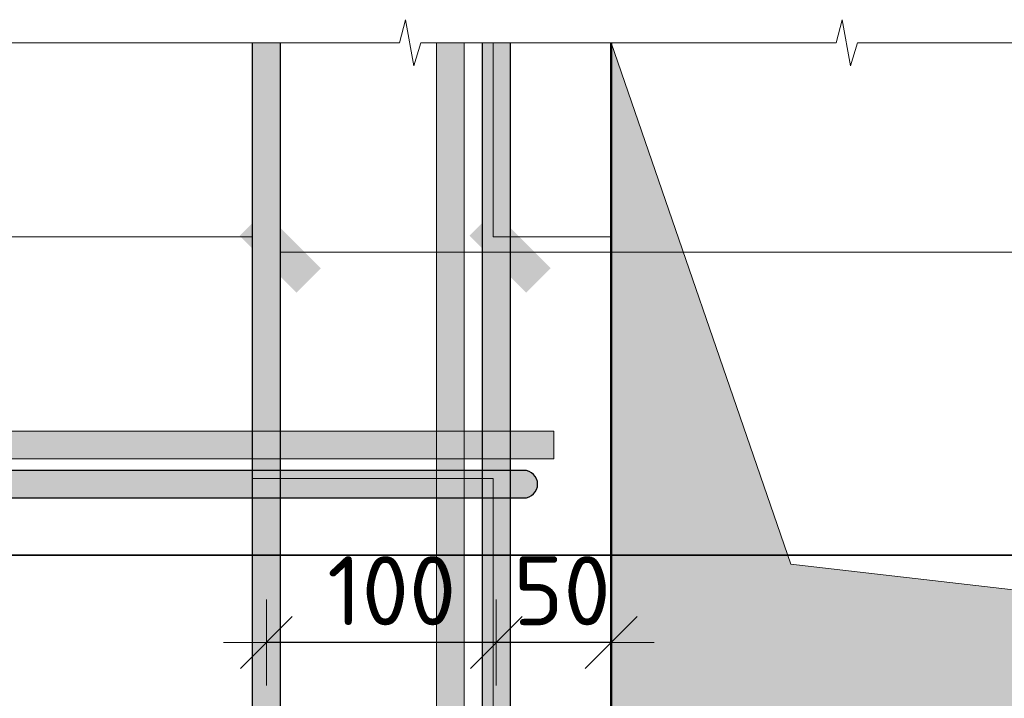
# Model space of a CAD drawing. Header units: metres. Extents: x -38 to 99, y -15 to 21.
# Tile 73 of 88: x 73.924 to 74.352, y 8.409 to 8.705. Entities that reach past the tile are written whole.
import ezdxf

# ---------------------------------------------------------------- set-up
doc = ezdxf.new("R2010")
doc.units = ezdxf.units.M
doc.header["$PDMODE"] = 65
doc.layers.add('XR$3$_3898', color=7, linetype='Continuous')
doc.layers.add('XR$5$_3898', color=7, linetype='Continuous')
doc.layers.add('XR$3$Размерная линия_ общее', color=7, linetype='Continuous', lineweight=13)
doc.layers.add('XR$5$Размерная линия_ общее', color=7, linetype='Continuous', lineweight=13)
doc.styles.add('ISOCPEUR', font='txt')
doc.dimstyles.new('DIMSTYLE_19', dxfattribs={"dimtxt": 0.03, "dimasz": 0.0375, "dimexe": 0, "dimexo": 1e-06, "dimgap": 0.015, "dimtad": 2, "dimdec": 0, "dimlfac": 1000, "dimrnd": 1, "dimzin": 12, "dimdsep": 46, "dimtxsty": 'ISOCPEUR', "dimblk1": 'ALL_ML_STRICH', "dimblk2": 'ALL_ML_STRICH', "dimsah": 1, "dimcen": 0, "dimse1": 1, "dimse2": 1, "dimclrd": 7, "dimclre": 256, "dimclrt": 7, "dimadec": 0, "dimazin": 0, "dimtfac": 1, "dimtdec": 0, "dimtix": 1, "dimtmove": 2, "dimatfit": 3, "dimfxl": 0, "dimtvp": 1.2, "dimtzin": 0, "dimlwd": 0, "dimlwe": -3, "dimarcsym": 0})
doc.dimstyles.new('DIMSTYLE_20', dxfattribs={"dimtxt": 0.03, "dimasz": 0.0375, "dimexe": 0, "dimexo": 1e-06, "dimgap": 0.015, "dimtad": 2, "dimdec": 0, "dimlfac": 1000, "dimrnd": 1, "dimzin": 12, "dimdsep": 46, "dimtxsty": 'ISOCPEUR', "dimblk1": 'ALL_ML_STRICH', "dimblk2": 'ALL_ML_STRICH', "dimsah": 1, "dimcen": 0, "dimse1": 1, "dimse2": 1, "dimclrd": 7, "dimclre": 256, "dimclrt": 7, "dimadec": 0, "dimazin": 0, "dimtfac": 1, "dimtdec": 0, "dimtix": 1, "dimtmove": 2, "dimatfit": 3, "dimfxl": 0, "dimtzin": 0, "dimlwd": 0, "dimlwe": -3, "dimarcsym": 0})
pattern_1 = [(0, (0.21, 0.21), (0.105, 0.105), [0.105, -0.105]), (90, (0.21, 0.21), (-0.105, 0.105), [0.105, -0.105])]

# ---------------------------------------------------------------- blocks, each defined once
blk = doc.blocks.new('СЛОЖНЫЙ_ОБЪЕКТ_12')
at = {"linetype": 'Continuous', "lineweight": 13, "transparency": 33554687}
blk.add_hatch(color=7, dxfattribs=at).paths.add_polyline_path([(74.11738, 8.0346), (74.11738, 8.6946), (74.10538, 8.6946), (74.10538, 8.0346)])
at = {"color": 7, "linetype": 'Continuous', "lineweight": 13, "transparency": 33554687}
blk.add_lwpolyline([(74.11738, 8.0346), (74.11738, 8.6946), (74.10538, 8.6946), (74.10538, 8.0346), (74.11738, 8.0346)], close=True, dxfattribs=at)
blk = doc.blocks.new('ЭЛЕМЕНТ_УЗОРА_6')
at = {"color": 7, "linetype": 'Continuous', "lineweight": 13, "transparency": 33554687}
for points in [[(73.80638, 8.6946), (73.89929, 8.6946), (73.90195, 8.7046), (73.90556, 8.6846), (73.9086, 8.6946), (73.99638, 8.6946)], [(73.99638, 8.6946), (74.08929, 8.6946), (74.09195, 8.7046), (74.09556, 8.6846), (74.0986, 8.6946), (74.18638, 8.6946)], [(74.18638, 8.6946), (74.27929, 8.6946), (74.28195, 8.7046), (74.28556, 8.6846), (74.2886, 8.6946), (74.37638, 8.6946)]]:
    blk.add_lwpolyline(points, dxfattribs=at)
blk = doc.blocks.new('СЛОЖНЫЙ_ОБЪЕКТ_17')
at = {"linetype": 'Continuous', "lineweight": 25, "true_color": 0x5f5f5f, "transparency": 33554687}
blk.add_hatch(color=251, dxfattribs=at).paths.add_polyline_path([(74.12538, 8.0646), (74.12538, 8.6946), (74.13738, 8.6946), (74.13738, 8.0646)], flags=16)
at = {"color": 7, "linetype": 'Continuous', "lineweight": 25, "transparency": 33554687}
blk.add_line((74.12538, 8.0646), (74.12538, 8.6946), dxfattribs=at)
blk.add_lwpolyline([(74.13738, 8.6946), (74.13738, 8.0646), (74.12538, 8.0646)], dxfattribs=at)
blk = doc.blocks.new('СЛОЖНЫЙ_ОБЪЕКТ_18')
at = {"linetype": 'Continuous', "lineweight": 13, "true_color": 0xc5c5c5, "transparency": 33554687}
for points in [[(73.84038, 8.4966), (73.84038, 8.5086), (73.83838, 8.5086), (73.83838, 8.4966)], [(74.14582, 8.49712), (74.14691, 8.49775), (74.14784, 8.49858), (74.14858, 8.4996), (74.14909, 8.50075), (74.14935, 8.50197), (74.14935, 8.50323), (74.14909, 8.50445), (74.14858, 8.5056), (74.14784, 8.50661), (74.14691, 8.50745), (74.14582, 8.50808), (74.14463, 8.50847), (74.14338, 8.5086), (73.84038, 8.5086), (73.84038, 8.4966), (74.14338, 8.4966), (74.14463, 8.49673)]]:
    blk.add_hatch(color=9, dxfattribs=at).paths.add_polyline_path(points)
at = {"color": 7, "linetype": 'Continuous', "lineweight": 13, "transparency": 33554687}
blk.add_lwpolyline([(73.84038, 8.4966), (73.84038, 8.5086), (73.83838, 8.5086), (73.83838, 8.4966), (73.84038, 8.4966)], close=True, dxfattribs=at)
at = {"color": 7, "linetype": 'Continuous', "lineweight": 25, "transparency": 33554687}
blk.add_lwpolyline([(74.14338, 8.5086), (73.84038, 8.5086), (73.84038, 8.4966), (74.14338, 8.4966)], dxfattribs=at)
blk.add_arc((74.14338, 8.5026), 0.006, 270, 90, dxfattribs=at)
blk = doc.blocks.new('СЛОЖНЫЙ_ОБЪЕКТ_19')
at = {"linetype": 'Continuous', "lineweight": 13, "transparency": 33554687}
blk.add_hatch(color=7, dxfattribs=at).paths.add_polyline_path([(73.80638, 8.5256), (74.15638, 8.5256), (74.15638, 8.5136), (73.80638, 8.5136)], flags=16)
at = {"color": 7, "linetype": 'Continuous', "lineweight": 13, "transparency": 33554687}
blk.add_lwpolyline([(73.80638, 8.5256), (74.15638, 8.5256), (74.15638, 8.5136), (73.80638, 8.5136), (73.80638, 8.5256)], close=True, dxfattribs=at)
blk = doc.blocks.new('СЛОЖНЫЙ_ОБЪЕКТ_26')
at = {"linetype": 'Continuous', "lineweight": 25, "true_color": 0x5f5f5f, "transparency": 33554687}
blk.add_hatch(color=251, dxfattribs=at).paths.add_polyline_path([(74.02538, 8.0646), (74.02538, 8.6946), (74.03738, 8.6946), (74.03738, 8.0646)], flags=16)
at = {"color": 7, "linetype": 'Continuous', "lineweight": 25, "transparency": 33554687}
blk.add_line((74.02538, 8.0646), (74.02538, 8.6946), dxfattribs=at)
blk.add_lwpolyline([(74.03738, 8.6946), (74.03738, 8.0646), (74.02538, 8.0646)], dxfattribs=at)
blk = doc.blocks.new('ALL_ML_STRICH')
at = {"color": 0, "linetype": 'ByBlock', "lineweight": -2}
for p, q in [((0, -0.5), (0, 0.5)), ((-0.3, -0.3), (0.3, 0.3)), ((-1, 0), (0.5, 0))]:
    blk.add_line(p, q, dxfattribs=at)
blk = doc.blocks.new('*D133')
at = {"layer": 'DEFPOINTS', "color": 7, "linetype": 'Continuous', "lineweight": 13, "transparency": 33554687}
for p in [(74.13138, 8.47059), (74.18138, 8.47286), (74.18138, 8.43375)]:
    blk.add_point(p, dxfattribs=at)
at = {"layer": 'XR$3$Размерная линия_ общее', "color": 7, "linetype": 'Continuous', "lineweight": -2, "transparency": 33554687}
blk.add_line((74.18138, 8.43375), (74.13138, 8.43375), dxfattribs=at)
at = {"layer": 'XR$3$Размерная линия_ общее', "color": 7, "linetype": 'Continuous', "lineweight": 13, "transparency": 33554687, "xscale": 0.0375, "yscale": 0.0375, "zscale": 0.0375}
for p, rotation in [((74.13138, 8.43375), 180), ((74.18138, 8.43375), 360)]:
    blk.add_blockref('ALL_ML_STRICH', p, dxfattribs=dict(at, rotation=rotation))
at = {"layer": 'XR$3$Размерная линия_ общее', "color": 7, "linetype": 'Continuous', "lineweight": 13, "transparency": 33554687, "insert": (74.16, 8.45625), "char_height": 0.03, "width": 0.06, "attachment_point": 5, "style": 'ISOCPEUR'}
blk.add_mtext('\\A1;{50}', dxfattribs=at)
blk = doc.blocks.new('*D134')
at = {"layer": 'DEFPOINTS', "color": 7, "linetype": 'Continuous', "lineweight": 13, "transparency": 33554687}
for p in [(74.13138, 8.47059), (74.03138, 8.4695), (74.13138, 8.43375)]:
    blk.add_point(p, dxfattribs=at)
at = {"layer": 'XR$3$Размерная линия_ общее', "color": 7, "linetype": 'Continuous', "lineweight": -2, "transparency": 33554687}
blk.add_line((74.13138, 8.43375), (74.03138, 8.43375), dxfattribs=at)
at = {"layer": 'XR$3$Размерная линия_ общее', "color": 7, "linetype": 'Continuous', "lineweight": 13, "transparency": 33554687, "xscale": 0.0375, "yscale": 0.0375, "zscale": 0.0375}
for p, rotation in [((74.03138, 8.43375), 180), ((74.13138, 8.43375), 360)]:
    blk.add_blockref('ALL_ML_STRICH', p, dxfattribs=dict(at, rotation=rotation))
at = {"layer": 'XR$3$Размерная линия_ общее', "color": 7, "linetype": 'Continuous', "lineweight": 13, "transparency": 33554687, "insert": (74.08588, 8.45625), "char_height": 0.03, "width": 0.09, "attachment_point": 5, "style": 'ISOCPEUR'}
blk.add_mtext('\\A1;{100}', dxfattribs=at)
blk = doc.blocks.new('СЛОЖНЫЙ_ОБЪЕКТ_40')
at = {"linetype": 'Continuous', "lineweight": 13, "transparency": 33554687}
blk.add_hatch(color=7, dxfattribs=at).paths.add_polyline_path([(74.11738, 8.0346), (74.11738, 8.6946), (74.10538, 8.6946), (74.10538, 8.0346)])
at = {"color": 7, "linetype": 'Continuous', "lineweight": 13, "transparency": 33554687}
blk.add_lwpolyline([(74.11738, 8.0346), (74.11738, 8.6946), (74.10538, 8.6946), (74.10538, 8.0346), (74.11738, 8.0346)], close=True, dxfattribs=at)
blk = doc.blocks.new('ЭЛЕМЕНТ_УЗОРА_13')
at = {"color": 7, "linetype": 'Continuous', "lineweight": 13, "transparency": 33554687}
for points in [[(73.80638, 8.6946), (73.89929, 8.6946), (73.90195, 8.7046), (73.90556, 8.6846), (73.9086, 8.6946), (73.99638, 8.6946)], [(73.99638, 8.6946), (74.08929, 8.6946), (74.09195, 8.7046), (74.09556, 8.6846), (74.0986, 8.6946), (74.18638, 8.6946)], [(74.18638, 8.6946), (74.27929, 8.6946), (74.28195, 8.7046), (74.28556, 8.6846), (74.2886, 8.6946), (74.37638, 8.6946)]]:
    blk.add_lwpolyline(points, dxfattribs=at)
blk = doc.blocks.new('СЛОЖНЫЙ_ОБЪЕКТ_45')
at = {"linetype": 'Continuous', "lineweight": 25, "true_color": 0x5f5f5f, "transparency": 33554687}
blk.add_hatch(color=251, dxfattribs=at).paths.add_polyline_path([(74.12538, 8.0646), (74.12538, 8.6946), (74.13738, 8.6946), (74.13738, 8.0646)], flags=16)
at = {"color": 7, "linetype": 'Continuous', "lineweight": 25, "transparency": 33554687}
blk.add_line((74.12538, 8.0646), (74.12538, 8.6946), dxfattribs=at)
blk.add_lwpolyline([(74.13738, 8.6946), (74.13738, 8.0646), (74.12538, 8.0646)], dxfattribs=at)
blk = doc.blocks.new('СЛОЖНЫЙ_ОБЪЕКТ_46')
at = {"linetype": 'Continuous', "lineweight": 13, "true_color": 0xc5c5c5, "transparency": 33554687}
for points in [[(73.84038, 8.4966), (73.84038, 8.5086), (73.83838, 8.5086), (73.83838, 8.4966)], [(74.14582, 8.49712), (74.14691, 8.49775), (74.14784, 8.49858), (74.14858, 8.4996), (74.14909, 8.50075), (74.14935, 8.50197), (74.14935, 8.50323), (74.14909, 8.50445), (74.14858, 8.5056), (74.14784, 8.50661), (74.14691, 8.50745), (74.14582, 8.50808), (74.14463, 8.50847), (74.14338, 8.5086), (73.84038, 8.5086), (73.84038, 8.4966), (74.14338, 8.4966), (74.14463, 8.49673)]]:
    blk.add_hatch(color=9, dxfattribs=at).paths.add_polyline_path(points)
at = {"color": 7, "linetype": 'Continuous', "lineweight": 13, "transparency": 33554687}
blk.add_lwpolyline([(73.84038, 8.4966), (73.84038, 8.5086), (73.83838, 8.5086), (73.83838, 8.4966), (73.84038, 8.4966)], close=True, dxfattribs=at)
at = {"color": 7, "linetype": 'Continuous', "lineweight": 25, "transparency": 33554687}
blk.add_lwpolyline([(74.14338, 8.5086), (73.84038, 8.5086), (73.84038, 8.4966), (74.14338, 8.4966)], dxfattribs=at)
blk.add_arc((74.14338, 8.5026), 0.006, 270, 90, dxfattribs=at)
blk = doc.blocks.new('СЛОЖНЫЙ_ОБЪЕКТ_47')
at = {"linetype": 'Continuous', "lineweight": 13, "transparency": 33554687}
blk.add_hatch(color=7, dxfattribs=at).paths.add_polyline_path([(73.80638, 8.5256), (74.15638, 8.5256), (74.15638, 8.5136), (73.80638, 8.5136)], flags=16)
at = {"color": 7, "linetype": 'Continuous', "lineweight": 13, "transparency": 33554687}
blk.add_lwpolyline([(73.80638, 8.5256), (74.15638, 8.5256), (74.15638, 8.5136), (73.80638, 8.5136), (73.80638, 8.5256)], close=True, dxfattribs=at)
blk = doc.blocks.new('СЛОЖНЫЙ_ОБЪЕКТ_54')
at = {"linetype": 'Continuous', "lineweight": 25, "true_color": 0x5f5f5f, "transparency": 33554687}
blk.add_hatch(color=251, dxfattribs=at).paths.add_polyline_path([(74.02538, 8.0646), (74.02538, 8.6946), (74.03738, 8.6946), (74.03738, 8.0646)], flags=16)
at = {"color": 7, "linetype": 'Continuous', "lineweight": 25, "transparency": 33554687}
blk.add_line((74.02538, 8.0646), (74.02538, 8.6946), dxfattribs=at)
blk.add_lwpolyline([(74.03738, 8.6946), (74.03738, 8.0646), (74.02538, 8.0646)], dxfattribs=at)
blk = doc.blocks.new('*D324')
at = {"layer": 'DEFPOINTS', "color": 7, "linetype": 'Continuous', "lineweight": 13, "transparency": 33554687}
for p in [(74.13138, 8.47059), (74.18138, 8.47286), (74.18138, 8.43375)]:
    blk.add_point(p, dxfattribs=at)
at = {"layer": 'XR$5$Размерная линия_ общее', "color": 7, "linetype": 'Continuous', "lineweight": -2, "transparency": 33554687}
blk.add_line((74.18138, 8.43375), (74.13138, 8.43375), dxfattribs=at)
at = {"layer": 'XR$5$Размерная линия_ общее', "color": 7, "linetype": 'Continuous', "lineweight": 13, "transparency": 33554687, "xscale": 0.0375, "yscale": 0.0375, "zscale": 0.0375}
for p, rotation in [((74.13138, 8.43375), 180), ((74.18138, 8.43375), 360)]:
    blk.add_blockref('ALL_ML_STRICH', p, dxfattribs=dict(at, rotation=rotation))
at = {"layer": 'XR$5$Размерная линия_ общее', "color": 7, "linetype": 'Continuous', "lineweight": 13, "transparency": 33554687, "insert": (74.16, 8.45625), "char_height": 0.03, "width": 0.06, "attachment_point": 5, "style": 'ISOCPEUR'}
blk.add_mtext('\\A1;{50}', dxfattribs=at)
blk = doc.blocks.new('*D325')
at = {"layer": 'DEFPOINTS', "color": 7, "linetype": 'Continuous', "lineweight": 13, "transparency": 33554687}
for p in [(74.13138, 8.47059), (74.03138, 8.4695), (74.13138, 8.43375)]:
    blk.add_point(p, dxfattribs=at)
at = {"layer": 'XR$5$Размерная линия_ общее', "color": 7, "linetype": 'Continuous', "lineweight": -2, "transparency": 33554687}
blk.add_line((74.13138, 8.43375), (74.03138, 8.43375), dxfattribs=at)
at = {"layer": 'XR$5$Размерная линия_ общее', "color": 7, "linetype": 'Continuous', "lineweight": 13, "transparency": 33554687, "xscale": 0.0375, "yscale": 0.0375, "zscale": 0.0375}
for p, rotation in [((74.03138, 8.43375), 180), ((74.13138, 8.43375), 360)]:
    blk.add_blockref('ALL_ML_STRICH', p, dxfattribs=dict(at, rotation=rotation))
at = {"layer": 'XR$5$Размерная линия_ общее', "color": 7, "linetype": 'Continuous', "lineweight": 13, "transparency": 33554687, "insert": (74.08588, 8.45625), "char_height": 0.03, "width": 0.09, "attachment_point": 5, "style": 'ISOCPEUR'}
blk.add_mtext('\\A1;{100}', dxfattribs=at)

msp = doc.modelspace()

# ---------------------------------------------------------------- hatches: boundary and pattern name
at = {"linetype": 'Continuous', "lineweight": 13, "transparency": 33554687}
h = msp.add_hatch(dxfattribs=at)
h.set_pattern_fill('____', scale=0.105, style=0, pattern_type=2)
h.set_pattern_definition(pattern_1)
h.paths.add_polyline_path([(73.80638, 8.6946), (73.80638, 8.0346), (74.75638, 8.0346), (74.75638, 8.3896), (74.18138, 8.3896), (74.18138, 8.6946)], flags=0)
h = msp.add_hatch(dxfattribs=at)
h.set_pattern_fill('____', scale=0.105, style=0, pattern_type=2)
h.set_pattern_definition(pattern_1)
h.paths.add_polyline_path([(73.80638, 8.6946), (73.80638, 8.0346), (74.75638, 8.0346), (74.75638, 8.3896), (74.18138, 8.3896), (74.18138, 8.6946)], flags=0)
at = {"linetype": 'Continuous', "lineweight": 13, "true_color": 0x696969, "transparency": 33554687}
msp.add_hatch(color=251, dxfattribs=at).paths.add_polyline_path([(74.75638, 8.4106), (74.25957, 8.46779), (74.18138, 8.6946), (74.18138, 8.3896), (74.75638, 8.3896)])
msp.add_hatch(color=251, dxfattribs=at).paths.add_polyline_path([(74.75638, 8.4106), (74.25957, 8.46779), (74.18138, 8.6946), (74.18138, 8.3896), (74.75638, 8.3896)])
at = {"linetype": 'Continuous', "lineweight": 25, "true_color": 0x000000, "transparency": 33554687}
for points in [[(74.05506, 8.5965), (74.03031, 8.62125), (74.0197, 8.61064), (74.04445, 8.58589)], [(74.05506, 8.5965), (74.03031, 8.62125), (74.0197, 8.61064), (74.04445, 8.58589)], [(74.15506, 8.5965), (74.13031, 8.62125), (74.1197, 8.61064), (74.14445, 8.58589)], [(74.15506, 8.5965), (74.13031, 8.62125), (74.1197, 8.61064), (74.14445, 8.58589)]]:
    msp.add_hatch(color=18, dxfattribs=at).paths.add_polyline_path(points)

# ---------------------------------------------------------------- linework, layer by layer
at = {"color": 7, "linetype": 'Continuous', "lineweight": 13, "transparency": 33554687}
for p, q in [((74.03738, 8.60357), (75.04771, 8.60357)), ((74.03738, 8.60357), (75.04771, 8.60357)), ((86.41979, 8.47171), (67.91979, 8.47171))]:
    msp.add_line(p, q, dxfattribs=at)
at = {"color": 7, "linetype": 'Continuous', "lineweight": 35, "transparency": 33554687}
msp.add_line((67.91979, 8.47171), (86.41979, 8.47171), dxfattribs=at)
at = {"color": 7, "linetype": 'Continuous', "lineweight": 13, "transparency": 33554687}
msp.add_lwpolyline([(74.75638, 8.4106), (74.25957, 8.46779), (74.18138, 8.6946)], dxfattribs=at)
msp.add_lwpolyline([(74.75638, 8.4106), (74.25957, 8.46779), (74.18138, 8.6946)], dxfattribs=at)
at = {"layer": 'XR$3$_3898', "color": 7, "linetype": 'Continuous', "lineweight": 50, "transparency": 33554687}
msp.add_lwpolyline([(74.75638, 8.3896), (74.18138, 8.3896), (74.18138, 8.6946)], dxfattribs=at)
at = {"layer": 'XR$5$_3898', "color": 7, "linetype": 'Continuous', "lineweight": 50, "transparency": 33554687}
msp.add_lwpolyline([(74.75638, 8.3896), (74.18138, 8.3896), (74.18138, 8.6946)], dxfattribs=at)

# ---------------------------------------------------------------- block references
at = {"color": 7, "linetype": 'Continuous', "lineweight": 13, "transparency": 33554687}
for name in ['ЭЛЕМЕНТ_УЗОРА_6', 'ЭЛЕМЕНТ_УЗОРА_13', 'СЛОЖНЫЙ_ОБЪЕКТ_12', 'СЛОЖНЫЙ_ОБЪЕКТ_40', 'СЛОЖНЫЙ_ОБЪЕКТ_19', 'СЛОЖНЫЙ_ОБЪЕКТ_47', 'СЛОЖНЫЙ_ОБЪЕКТ_18', 'СЛОЖНЫЙ_ОБЪЕКТ_46']:
    msp.add_blockref(name, (0, 0), dxfattribs=at)
at = {"color": 7, "linetype": 'Continuous', "lineweight": 25, "transparency": 33554687}
for name in ['СЛОЖНЫЙ_ОБЪЕКТ_26', 'СЛОЖНЫЙ_ОБЪЕКТ_54', 'СЛОЖНЫЙ_ОБЪЕКТ_17', 'СЛОЖНЫЙ_ОБЪЕКТ_45']:
    msp.add_blockref(name, (0, 0), dxfattribs=at)

# ---------------------------------------------------------------- dimensions: what is measured, and where the dimension line sits
at = {"layer": 'XR$3$Размерная линия_ общее', "color": 7, "linetype": 'Continuous', "lineweight": 13, "transparency": 33554687}
for base, p1, p2, dimstyle, picture, middle in [((74.03138, 8.43375), (74.13138, 8.47059), (74.03138, 8.4695), 'DIMSTYLE_20', '*D134', (74.08588, 8.45625)), ((74.13138, 8.43375), (74.18138, 8.47286), (74.13138, 8.47059), 'DIMSTYLE_19', '*D133', (74.16, 8.45625))]:
    dim = msp.add_linear_dim(base=base, p1=p1, p2=p2, angle=180, dimstyle=dimstyle, override={"dimpost": '<>', "dimclrd": 7, "dimclre": 253, "dimclrt": 7, "dimlwd": 0, "dimlwe": 65533}, dxfattribs=at)
    dim.commit()
    dim.dimension.update_dxf_attribs({"geometry": picture, "text_midpoint": middle, "dimtype": 160})
at = {"layer": 'XR$5$Размерная линия_ общее', "color": 7, "linetype": 'Continuous', "lineweight": 13, "transparency": 33554687}
for base, p1, p2, dimstyle, picture, middle in [((74.03138, 8.43375), (74.13138, 8.47059), (74.03138, 8.4695), 'DIMSTYLE_20', '*D325', (74.08588, 8.45625)), ((74.13138, 8.43375), (74.18138, 8.47286), (74.13138, 8.47059), 'DIMSTYLE_19', '*D324', (74.16, 8.45625))]:
    dim = msp.add_linear_dim(base=base, p1=p1, p2=p2, angle=180, dimstyle=dimstyle, override={"dimpost": '<>', "dimclrd": 7, "dimclre": 253, "dimclrt": 7, "dimlwd": 0, "dimlwe": 65533}, dxfattribs=at)
    dim.commit()
    dim.dimension.update_dxf_attribs({"geometry": picture, "text_midpoint": middle, "dimtype": 160})

doc.saveas('drawing.dxf')
